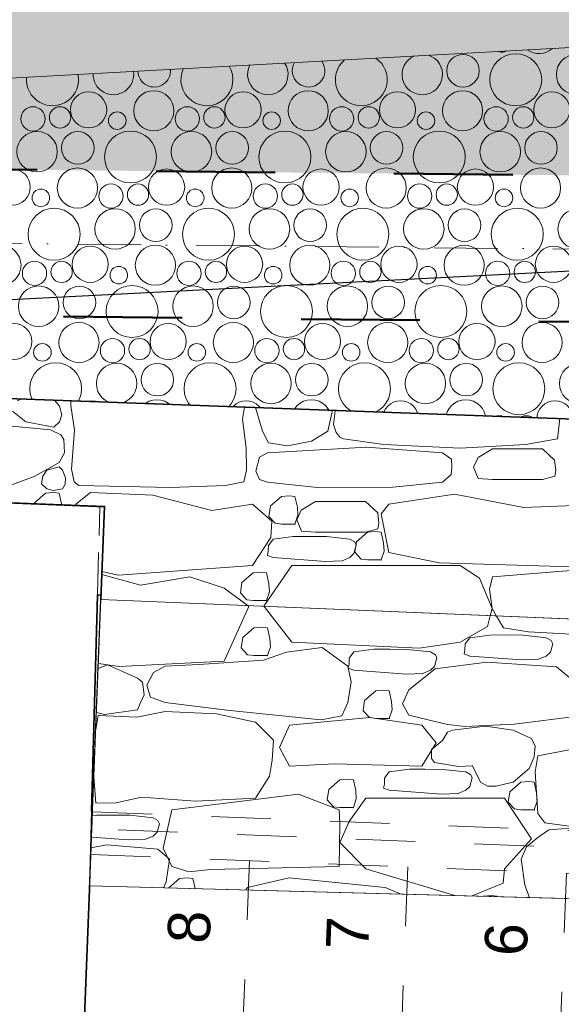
# Model space of a CAD drawing. Header units: millimetres. Extents: x -738537 to 1850049, y -250217 to 604013.
# Tile 52 of 204: x -599042 to -597766, y 80205 to 82525. Entities that reach past the tile are written whole.
import ezdxf
from ezdxf.enums import TextEntityAlignment as Align

# ---------------------------------------------------------------- set-up
doc = ezdxf.new("R2010")
doc.units = ezdxf.units.MM
doc.header["$MEASUREMENT"] = 0
doc.set_wipeout_variables(frame=1)
for name, pattern in [('Dashed', [280, 140, -140]), ('Dot & Dashed', [280, 150, -60, 0, -70]), ('Hidden Line', [140, 100, -40]), ('Wipeout_Contour', [1000, 0, -1000])]:
    doc.linetypes.add(name, pattern=pattern)
for name, color, linetype, lineweight in [('0_Pen_No__170', 9, 'Continuous', 0), ('A_WALL LOAD_Pen_No__1', 214, 'Continuous', 35), ('A_WALL LOAD_Pen_No__3', 30, 'Continuous', 15), ('BUILDING_Pen_No__2', 1, 'Continuous', 25), ('C-GRID _Pen_No__5', 4, 'Continuous', 5), ('C_TEXT GA_Pen_No__6', 7, 'Continuous', 5), ('MARKETING_Pen_No__1', 214, 'Continuous', 35), ('MARKETING_Pen_No__5', 4, 'Continuous', 5), ('SPLITPOLE FENCE_Pen_No__15', 7, 'Continuous', 20)]:
    doc.layers.add(name, color=color, linetype=linetype, lineweight=lineweight)
for name, color, linetype, lineweight, true_color in [('0_Pen_No__171', 7, 'Continuous', 0, 0xdadada), ('0_Pen_No__28', 7, 'Continuous', 50, 0xff9390), ('A_STAIRS_Pen_No__7', 7, 'Continuous', 5, 0x9f07ff), ('MARKETING_Pen_No__171', 7, 'Continuous', 0, 0xdadada), ('MARKETING_Pen_No__7', 7, 'Continuous', 5, 0x9f07ff)]:
    doc.layers.add(name, color=color, linetype=linetype, lineweight=lineweight, true_color=true_color)
doc.layers.add('A_STAIRS', color=7, linetype='Continuous')
doc.layers.add('MARKETING', color=7, linetype='Continuous')
doc.styles.add('GENERATED_STYLE_2', font='arial.ttf')
doc.dimstyles.new('GENERATED_STYLE__7', dxfattribs={"dimtxt": 0.18, "dimasz": 273.6, "dimexe": 0.18, "dimexo": 0.0625, "dimgap": 0.09, "dimtad": 0, "dimtih": 1, "dimtoh": 1, "dimdec": 4, "dimzin": 0, "dimdsep": 46, "dimcen": 0.09, "dimadec": 0, "dimazin": 0, "dimtfac": 1, "dimtdec": 4, "dimtmove": 0, "dimatfit": 3, "dimldrblk": 'ARROWHEAD_5', "dimfxl": 1, "dimtolj": 1, "dimtzin": 0, "dimarcsym": 0})

# ---------------------------------------------------------------- blocks, each defined once
blk = doc.blocks.new('*X3')
at = {"layer": '0_Pen_No__170', "color": 9, "linetype": 'Continuous', "lineweight": 0}
for centre, radius in [((-597997.5, 82404.3), 38.4), ((-597873.4, 82383.1), 61.2), ((-597729.8, 82395.5), 47.7), ((-598725.9, 82310), 47.3), ((-598362.2, 82310), 47.3), ((-597998.5, 82310), 47.3), ((-598879.4, 82312.2), 42.6), ((-598515.7, 82312.2), 42.6), ((-598152, 82312.2), 42.6), ((-597788.3, 82312.2), 42.6), ((-599010.6, 82290.9), 28.6), ((-598946.8, 82294.4), 25.1), ((-598646.9, 82290.9), 28.6), ((-598583.1, 82294.4), 25.1), ((-598283.2, 82290.9), 28.6), ((-598219.4, 82294.4), 25.1), ((-597919.5, 82290.9), 28.6), ((-597855.7, 82294.4), 25.1), ((-598812, 82286.7), 20.7), ((-598448.3, 82286.7), 20.7), ((-598084.6, 82286.7), 20.7), ((-599001, 82213.5), 47.7), ((-598904.9, 82222.4), 38.4), ((-598780.8, 82201.1), 61.2), ((-598637.2, 82213.5), 47.7), ((-598541.2, 82222.4), 38.4), ((-598417.1, 82201.1), 61.2), ((-598273.5, 82213.5), 47.7), ((-598177.5, 82222.4), 38.4), ((-598053.4, 82201.1), 61.2), ((-597909.8, 82213.5), 47.7), ((-597813.8, 82222.4), 38.4), ((-599059.4, 82130.2), 42.6), ((-598905.9, 82128), 47.3), ((-598695.7, 82130.2), 42.6), ((-598542.2, 82128), 47.3), ((-598332, 82130.2), 42.6), ((-598178.5, 82128), 47.3), ((-597968.3, 82130.2), 42.6), ((-597814.8, 82128), 47.3), ((-598992, 82104.7), 20.7), ((-598826.9, 82108.9), 28.6), ((-598763.1, 82112.4), 25.1), ((-598628.3, 82104.7), 20.7), ((-598463.2, 82108.9), 28.6), ((-598399.4, 82112.4), 25.1), ((-598264.6, 82104.7), 20.7), ((-598099.5, 82108.9), 28.6), ((-598035.7, 82112.4), 25.1), ((-597900.9, 82104.7), 20.7), ((-598960.8, 82019.1), 61.2), ((-598817.2, 82031.5), 47.7), ((-598721.2, 82040.4), 38.4), ((-598597.1, 82019.1), 61.2), ((-598453.5, 82031.5), 47.7), ((-598357.5, 82040.4), 38.4), ((-598233.4, 82019.1), 61.2), ((-598089.8, 82031.5), 47.7), ((-597993.8, 82040.4), 38.4), ((-597869.7, 82019.1), 61.2), ((-597726.1, 82031.5), 47.7), ((-599085.9, 81946), 47.3), ((-598875.7, 81948.2), 42.6), ((-598722.2, 81946), 47.3), ((-598512, 81948.2), 42.6), ((-598358.5, 81946), 47.3), ((-598148.3, 81948.2), 42.6), ((-597994.8, 81946), 47.3), ((-597784.6, 81948.2), 42.6), ((-599006.9, 81926.9), 28.6), ((-598943.1, 81930.4), 25.1), ((-598808.3, 81922.7), 20.7), ((-598643.2, 81926.9), 28.6), ((-598579.4, 81930.4), 25.1), ((-598444.6, 81922.7), 20.7), ((-598279.5, 81926.9), 28.6), ((-598215.7, 81930.4), 25.1), ((-598080.9, 81922.7), 20.7), ((-597915.8, 81926.9), 28.6), ((-597852, 81930.4), 25.1), ((-598997.2, 81849.5), 47.7), ((-598901.2, 81858.4), 38.4), ((-598777.1, 81837.1), 61.2), ((-598633.5, 81849.5), 47.7), ((-598537.5, 81858.4), 38.4), ((-598413.4, 81837.1), 61.2), ((-598269.8, 81849.5), 47.7), ((-598173.8, 81858.4), 38.4), ((-598049.7, 81837.1), 61.2), ((-597906.1, 81849.5), 47.7), ((-597810.1, 81858.4), 38.4), ((-599055.7, 81766.2), 42.6), ((-598902.2, 81764), 47.3), ((-598692, 81766.2), 42.6), ((-598538.5, 81764), 47.3), ((-598328.3, 81766.2), 42.6), ((-598174.8, 81764), 47.3), ((-597964.6, 81766.2), 42.6), ((-597811.1, 81764), 47.3), ((-598988.3, 81740.7), 20.7), ((-598823.2, 81744.9), 28.6), ((-598759.4, 81748.4), 25.1), ((-598624.6, 81740.7), 20.7), ((-598459.5, 81744.9), 28.6), ((-598395.7, 81748.4), 25.1), ((-598260.9, 81740.7), 20.7), ((-598095.8, 81744.9), 28.6), ((-598032, 81748.4), 25.1), ((-597897.2, 81740.7), 20.7), ((-598957.1, 81655.1), 61.2), ((-598813.5, 81667.5), 47.7), ((-598717.5, 81676.4), 38.4), ((-598593.4, 81655.1), 61.2), ((-598449.8, 81667.5), 47.7), ((-598353.8, 81676.4), 38.4), ((-598229.7, 81655.1), 61.2), ((-598086.1, 81667.5), 47.7), ((-597990.1, 81676.4), 38.4), ((-597866, 81655.1), 61.2), ((-597722.4, 81667.5), 47.7), ((-599082.2, 81582), 47.3), ((-598872, 81584.2), 42.6), ((-598718.5, 81582), 47.3), ((-598508.3, 81584.2), 42.6), ((-598354.8, 81582), 47.3), ((-598144.6, 81584.2), 42.6), ((-597991.1, 81582), 47.3), ((-597780.9, 81584.2), 42.6), ((-599003.2, 81562.9), 28.6), ((-598939.4, 81566.4), 25.1), ((-598639.5, 81562.9), 28.6), ((-598575.7, 81566.4), 25.1), ((-598275.8, 81562.9), 28.6), ((-598212, 81566.4), 25.1), ((-597912.1, 81562.9), 28.6), ((-597848.3, 81566.4), 25.1), ((-598804.6, 81558.7), 20.7), ((-598440.9, 81558.7), 20.7), ((-598077.2, 81558.7), 20.7), ((-598993.5, 81485.5), 47.7), ((-598897.5, 81494.4), 38.4), ((-598773.4, 81473.1), 61.2), ((-598629.8, 81485.5), 47.7), ((-598533.8, 81494.4), 38.4), ((-598409.7, 81473.1), 61.2), ((-598266.1, 81485.5), 47.7), ((-598170.1, 81494.4), 38.4), ((-598046, 81473.1), 61.2), ((-597902.4, 81485.5), 47.7), ((-597806.4, 81494.4), 38.4), ((-598324.6, 81402.2), 42.6), ((-598171.1, 81400), 47.3), ((-597960.9, 81402.2), 42.6), ((-597807.4, 81400), 47.3), ((-598392, 81384.4), 25.1), ((-598092.1, 81380.9), 28.6), ((-598028.3, 81384.4), 25.1), ((-598257.2, 81376.7), 20.7), ((-597893.5, 81376.7), 20.7)]:
    blk.add_circle(centre, radius, dxfattribs=at)
for centre, radius, start, end in [((-597904.6, 82468.7), 20.7, 245.988, 300.2538), ((-597818.5, 82492), 47.3, 234.4418, 311.8), ((-598361.2, 82404.3), 38.4, 149.8781, 36.3636), ((-598237.1, 82383.1), 61.2, 129.9021, 56.3396), ((-598093.5, 82395.5), 47.7, 114.5635, 71.6783), ((-598821, 82395.5), 47.7, 177.3443, 8.8975), ((-598724.9, 82404.3), 38.4, 181.291, 4.9508), ((-598600.8, 82383.1), 61.2, 154.6022, 31.6396), ((-598457.2, 82395.5), 47.7, 152.0755, 34.1663), ((-598964.5, 82383.1), 61.2, 174.2641, 11.9776), ((-599052, 81402.2), 42.6, 333.4995, 201.8197), ((-598898.5, 81400), 47.3, 330.6059, 204.7133), ((-598688.3, 81402.2), 42.6, 308.342, 226.9772), ((-598534.8, 81400), 47.3, 307.4159, 227.9033), ((-598819.5, 81380.9), 28.6, 346.2559, 189.0633), ((-598755.7, 81384.4), 25.1, 329.5803, 205.7389), ((-598455.8, 81380.9), 28.6, 311.8318, 223.4874), ((-598984.6, 81376.7), 20.7, 12.3197, 162.9995), ((-598620.9, 81376.7), 20.7, 329.9333, 205.3859), ((-598226, 81291.1), 61.2, 75.4886, 99.8306), ((-598082.4, 81303.6), 47.7, 58.174, 117.1452), ((-597986.4, 81312.4), 38.4, 46.3131, 129.0061), ((-597862.3, 81291.1), 61.2, 44.9571, 130.362)]:
    blk.add_arc(centre, radius, start, end, dxfattribs=at)
blk = doc.blocks.new('Fill_2', base_point=(0, 0))
at = {"color": 254, "linetype": 'Wipeout_Contour', "lineweight": 0, "ltscale": 14005644.7295551}
blk.add_wipeout([(-629509.8, 81186.9), (-636562.3, 79781.8), (-636489.6, 79417.3), (-629462, 80817.5), (-620502.8, 81356.1), (-620540.5, 82043.7), (-601136.6, 81925.1), (-601127.3, 81469.6), (-590151.9, 81021), (-590021.9, 81719.9), (-589769.8, 81683.3), (-588537.1, 88325.9), (-581323.3, 84127), (-581890.9, 80218.2), (-581481.7, 80187.1), (-580849.5, 84486.2), (-589699.4, 89557.9), (-590288.4, 81899.2), (-594388.9, 82642), (-600414.3, 82313.5), (-600427.4, 82955.9), (-621103.7, 82547.9), (-621076.1, 81700.6)], dxfattribs=at)
at = {"layer": '0_Pen_No__170', "color": 255, "linetype": 'Continuous', "lineweight": 0, "flags": 128}
blk.add_lwpolyline([(-629509.8, 81186.9), (-636562.3, 79781.8), (-636489.6, 79417.3), (-629462, 80817.5), (-620502.8, 81356.1), (-620540.5, 82043.7), (-601136.6, 81925.1), (-601127.3, 81469.6), (-590151.9, 81021), (-590021.9, 81719.9), (-589769.8, 81683.3), (-588537.1, 88325.9), (-581323.3, 84127), (-581890.9, 80218.2), (-581481.7, 80187.1), (-580849.5, 84486.2), (-589699.4, 89557.9), (-590288.4, 81899.2), (-594388.9, 82642), (-600414.3, 82313.5), (-600427.4, 82955.9), (-621103.7, 82547.9), (-621076.1, 81700.6)], close=True, dxfattribs=at)
at = {"layer": '0_Pen_No__170', "color": 9, "linetype": 'Continuous', "lineweight": 0}
blk.add_blockref('*X3', (0, 0), dxfattribs=at)
blk = doc.blocks.new('*X278')
at = {"layer": 'MARKETING_Pen_No__7', "color": 190, "linetype": 'Continuous', "lineweight": 5, "true_color": 0x9f07ff}
for p, q in [((-599036.3, 81630.9), (-599048, 81626.9)), ((-598948.3, 81614), (-598959.7, 81628.1)), ((-598942.8, 81593.8), (-598948.3, 81614)), ((-598921, 81626.7), (-598921.1, 81615.7)), ((-598921.1, 81615.7), (-598912.5, 81557.2)), ((-599058.9, 81602.4), (-599027.5, 81577)), ((-598948.3, 81577), (-598942.8, 81593.8)), ((-598516.8, 81583.3), (-598512.6, 81611.8)), ((-598486.7, 81610.9), (-598469.8, 81555.2)), ((-598316, 81555.2), (-598304.7, 81604.2)), ((-598299.4, 81596.1), (-598302.9, 81570.9)), ((-598298.3, 81604), (-598299.4, 81596.1)), ((-598969.4, 81558.5), (-599095.5, 81570.4)), ((-599027.5, 81577), (-598961.3, 81564.5)), ((-598961.3, 81564.5), (-598948.3, 81577)), ((-598508.1, 81515.2), (-598516.8, 81583.3)), ((-598302.9, 81570.9), (-598296.4, 81551.9)), ((-597774.8, 81536.7), (-597769.2, 81584.7)), ((-598944.9, 81546.5), (-598969.4, 81558.5)), ((-598937.8, 81535.2), (-598944.9, 81546.5)), ((-598912.5, 81557.2), (-598919.7, 81465.5)), ((-598469.8, 81555.2), (-598456, 81527.7)), ((-598354.3, 81531.6), (-598316, 81555.2)), ((-598296.4, 81551.9), (-598287.4, 81540.9)), ((-598936.4, 81504.4), (-598937.8, 81535.2)), ((-598456, 81527.7), (-598410.9, 81520.3)), ((-598410.9, 81520.3), (-598354.3, 81531.6)), ((-598287.4, 81540.9), (-598279.1, 81536.7)), ((-598279.1, 81536.7), (-598184.3, 81523.5)), ((-598184.3, 81523.5), (-598004.4, 81514.9)), ((-598004.4, 81514.9), (-597849.7, 81523.7)), ((-597849.7, 81523.7), (-597774.8, 81536.7)), ((-598949.1, 81481.3), (-598936.4, 81504.4)), ((-598507.6, 81463.5), (-598508.1, 81515.2)), ((-598458, 81503.7), (-598477.1, 81493.6)), ((-598224.8, 81517.4), (-598458, 81503.7)), ((-598046.1, 81503.7), (-598224.8, 81517.4)), ((-598024.7, 81489.4), (-598046.1, 81503.7)), ((-597927.9, 81513.6), (-597962, 81493.3)), ((-597810.4, 81513.6), (-597927.9, 81513.6)), ((-597781.7, 81486.5), (-597810.4, 81513.6)), ((-598969.4, 81469.4), (-598949.1, 81481.3)), ((-598477.1, 81493.6), (-598485.7, 81461)), ((-598023.7, 81470.5), (-598024.7, 81489.4)), ((-597962, 81493.3), (-597972.5, 81470)), ((-597778.9, 81462.5), (-597781.7, 81486.5)), ((-599007.5, 81448.2), (-598969.4, 81469.4)), ((-598977.7, 81463.5), (-598987.3, 81448.7)), ((-598948.8, 81470.8), (-598977.7, 81463.5)), ((-598940.6, 81463.5), (-598948.8, 81470.8)), ((-598933.9, 81444.9), (-598940.6, 81463.5)), ((-598919.7, 81465.5), (-598913.8, 81435.4)), ((-598513.8, 81435.4), (-598507.6, 81463.5)), ((-598485.7, 81461), (-598476.9, 81440.9)), ((-598046.1, 81435.1), (-598025.7, 81452.6)), ((-598025.7, 81452.6), (-598023.7, 81470.5)), ((-597972.5, 81470), (-597961.5, 81443.3)), ((-597781.1, 81449), (-597778.9, 81462.5)), ((-599082.6, 81420.6), (-599007.5, 81448.2)), ((-598987.3, 81448.7), (-598990.1, 81431.1)), ((-598990.1, 81431.1), (-598977.7, 81419.2)), ((-598940.6, 81419.2), (-598934.9, 81429.9)), ((-598934.9, 81429.9), (-598933.9, 81444.9)), ((-598913.8, 81435.4), (-598902.3, 81426.8)), ((-598556.9, 81427.3), (-598513.8, 81435.4)), ((-598476.9, 81440.9), (-598458, 81435.1)), ((-598458, 81435.1), (-598340, 81422.7)), ((-598162.5, 81423), (-598046.1, 81435.1)), ((-597961.5, 81443.3), (-597927.9, 81441)), ((-597927.9, 81441), (-597810.4, 81441)), ((-597810.4, 81441), (-597781.1, 81449)), ((-598980.8, 81409.2), (-599006.8, 81386.6)), ((-598962.3, 81410.8), (-598980.8, 81409.2)), ((-598977.7, 81419.2), (-598962.5, 81415.4)), ((-598962.5, 81415.4), (-598940.6, 81419.2)), ((-598949.1, 81409.2), (-598962.3, 81410.8)), ((-598943.3, 81384.1), (-598949.1, 81409.2)), ((-598875.2, 81410.6), (-598909.4, 81383.1)), ((-598902.3, 81426.8), (-598685.9, 81422.5)), ((-598728.5, 81404.6), (-598875.2, 81410.6)), ((-598588.8, 81367.9), (-598728.5, 81404.6)), ((-598685.9, 81422.5), (-598556.9, 81427.3)), ((-598340, 81422.7), (-598162.5, 81423)), ((-598017.4, 81406.9), (-598172.1, 81383.1)), ((-597854.3, 81375.2), (-598017.4, 81406.9)), ((-599006.8, 81386.6), (-599007.1, 81384.4)), ((-598943.2, 81381.9), (-598943.3, 81384.1)), ((-598909.4, 81383.1), (-598910.3, 81380.6)), ((-598493.1, 81383.1), (-598588.8, 81367.9)), ((-598447.6, 81342.9), (-598493.1, 81383.1)), ((-598425.1, 81401.5), (-598451.1, 81378.8)), ((-598406.7, 81403.1), (-598425.1, 81401.5)), ((-598393.4, 81401.5), (-598406.7, 81403.1)), ((-598387.7, 81376.4), (-598393.4, 81401.5)), ((-598344.7, 81389.5), (-598378.7, 81369.2)), ((-598227.2, 81389.5), (-598344.7, 81389.5)), ((-598198.5, 81362.3), (-598227.2, 81389.5)), ((-598172.1, 81383.1), (-598190.3, 81360.7)), ((-597667.8, 81383.1), (-597854.3, 81375.2)), ((-598451.1, 81378.8), (-598454.8, 81354.3)), ((-598378.7, 81369.2), (-598389.3, 81345.9)), ((-598386.4, 81356.8), (-598387.7, 81376.4)), ((-598195.6, 81338.4), (-598198.5, 81362.3)), ((-598190.3, 81360.7), (-598172.1, 81268.9)), ((-598454.8, 81354.3), (-598440.1, 81338)), ((-598450.5, 81304.9), (-598447.6, 81342.9)), ((-598440.1, 81338), (-598425.1, 81336.1)), ((-598425.1, 81336.1), (-598393.4, 81336.1)), ((-598393.4, 81336.1), (-598386.4, 81356.8)), ((-598389.3, 81345.9), (-598378.2, 81319.2)), ((-598197.9, 81324.9), (-598195.6, 81338.4)), ((-598378.2, 81319.2), (-598344.7, 81316.9)), ((-598344.7, 81316.9), (-598227.2, 81316.9)), ((-598222.2, 81317.1), (-598248.3, 81294.5)), ((-598227.2, 81316.9), (-598197.9, 81324.9)), ((-598203.8, 81318.7), (-598222.2, 81317.1)), ((-598190.6, 81317.1), (-598203.8, 81318.7)), ((-598184.8, 81292), (-598190.6, 81317.1)), ((-598493.1, 81238.6), (-598450.5, 81304.9)), ((-598444.7, 81300.5), (-598455.8, 81286)), ((-598397.4, 81306.7), (-598444.7, 81300.5)), ((-598359.9, 81307), (-598397.4, 81306.7)), ((-598319, 81306.6), (-598359.9, 81307)), ((-598264.4, 81300.5), (-598319, 81306.6)), ((-598252.7, 81294.1), (-598264.4, 81300.5)), ((-598249.3, 81286.4), (-598252.7, 81294.1)), ((-598248.3, 81294.5), (-598252, 81269.9)), ((-598183.6, 81272.4), (-598184.8, 81292)), ((-598456.2, 81272.1), (-598458, 81262.2)), ((-598455.8, 81286), (-598456.2, 81272.1)), ((-598264.4, 81257.3), (-598254.6, 81266.5)), ((-598254.6, 81266.5), (-598249.3, 81286.4)), ((-598252, 81269.9), (-598237.2, 81253.7)), ((-598190.6, 81251.8), (-598183.6, 81272.4)), ((-598172.1, 81268.9), (-598053.7, 81245.2)), ((-598458, 81262.2), (-598444.7, 81257.3)), ((-598444.7, 81257.3), (-598321.8, 81248.3)), ((-598321.8, 81248.3), (-598282.4, 81249.8)), ((-598282.4, 81249.8), (-598264.4, 81257.3)), ((-598237.2, 81253.7), (-598222.2, 81251.8)), ((-598222.2, 81251.8), (-598190.6, 81251.8)), ((-598053.7, 81245.2), (-597740.1, 81235.3)), ((-598848, 81224.5), (-598809.1, 81215.6)), ((-598809.1, 81215.6), (-598493.1, 81238.6)), ((-598492.1, 81221.2), (-598518.2, 81198.6)), ((-598473.7, 81222.8), (-598492.1, 81221.2)), ((-598460.4, 81221.2), (-598473.7, 81222.8)), ((-598401.1, 81238.6), (-598466.5, 81142.6)), ((-598454.7, 81196.1), (-598460.4, 81221.2)), ((-598004.4, 81238.6), (-598401.1, 81238.6)), ((-597958.5, 81208.7), (-598004.4, 81238.6)), ((-597690.6, 81230.9), (-597927.9, 81211.5)), ((-598757.1, 81192.2), (-598848.3, 81217.6)), ((-598640.8, 81211.9), (-598757.1, 81192.2)), ((-598560.1, 81185.1), (-598640.8, 81211.9)), ((-598518.2, 81198.6), (-598521.8, 81174)), ((-598453.4, 81176.5), (-598454.7, 81196.1)), ((-597929.1, 81136.9), (-597958.5, 81208.7)), ((-597927.9, 81211.5), (-597934.8, 81183.1)), ((-598503.5, 81143.2), (-598560.1, 81185.1)), ((-598521.8, 81174), (-598507.1, 81157.8)), ((-598460.4, 81155.9), (-598453.4, 81176.5)), ((-597934.8, 81183.1), (-597929.1, 81136.9)), ((-598507.1, 81157.8), (-598492.1, 81155.9)), ((-598492.1, 81155.9), (-598460.4, 81155.9)), ((-598466.5, 81142.6), (-598465.7, 81141.6)), ((-597933.5, 81119.6), (-597929.1, 81136.9)), ((-597929.1, 81136.9), (-597918.4, 81119))]:
    blk.add_line(p, q, dxfattribs=at)
for p in [(-598393.4, 81336.1), (-598190.6, 81251.8), (-598460.4, 81155.9)]:
    blk.add_point(p, dxfattribs=at)
blk = doc.blocks.new('Fill_98', base_point=(0, 0))
at = {"color": 254, "linetype": 'Wipeout_Contour', "lineweight": 0, "ltscale": 4804630.237960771}
blk.add_wipeout([(-598850.8, 81157.6), (-589935.3, 80788.5), (-589760.2, 81735.3), (-590268.3, 81740.2), (-590347.6, 81313.8), (-601138.3, 81707.7), (-601136.9, 81468.2), (-598841.7, 81377.9)], dxfattribs=at).dxf.layer = 'MARKETING'
at = {"layer": 'MARKETING_Pen_No__1', "color": 214, "linetype": 'Continuous', "lineweight": 35, "flags": 128}
blk.add_lwpolyline([(-598850.8, 81157.6), (-598841.7, 81377.9), (-601136.9, 81468.2), (-601138.3, 81707.7), (-590347.6, 81313.8), (-590268.3, 81740.2), (-589760.2, 81735.3), (-589935.3, 80788.5)], close=True, dxfattribs=at)
at = {"layer": 'MARKETING_Pen_No__7', "color": 190, "linetype": 'Continuous', "lineweight": 5, "true_color": 0x9f07ff}
blk.add_blockref('*X278', (0, 0), dxfattribs=at)
blk = doc.blocks.new('*X282')
at = {"layer": 'MARKETING_Pen_No__171', "color": 254, "linetype": 'Continuous', "lineweight": 0, "true_color": 0xdadada}
for p, q in [((-598560.1, 81013.1), (-598501.7, 81141.9)), ((-598501.7, 81141.9), (-598504.3, 81143.8)), ((-598466.2, 81142.2), (-598401.1, 81057.7)), ((-597939.8, 81094.8), (-597933.4, 81120.1)), ((-597918.7, 81119.5), (-597902.4, 81092.1)), ((-598490, 81091.5), (-598516.1, 81068.9)), ((-598471.6, 81093.1), (-598490, 81091.5)), ((-598458.3, 81091.5), (-598471.6, 81093.1)), ((-598452.6, 81066.5), (-598458.3, 81091.5)), ((-598004.4, 81057.7), (-597939.8, 81094.8)), ((-597902.4, 81092.1), (-597843.5, 81082.1)), ((-597843.5, 81082.1), (-597649.4, 81072.3)), ((-598516.1, 81068.9), (-598519.7, 81044.4)), ((-598451.3, 81046.8), (-598452.6, 81066.5)), ((-598401.1, 81057.7), (-598100.7, 81043.6)), ((-598100.7, 81043.6), (-598004.4, 81057.7)), ((-597981.6, 81068.5), (-597992.7, 81053.9)), ((-597934.3, 81074.7), (-597981.6, 81068.5)), ((-597896.8, 81074.9), (-597934.3, 81074.7)), ((-597856, 81074.6), (-597896.8, 81074.9)), ((-597801.4, 81068.5), (-597856, 81074.6)), ((-597789.6, 81062), (-597801.4, 81068.5)), ((-597786.2, 81054.3), (-597789.6, 81062)), ((-598519.7, 81044.4), (-598505, 81028.1)), ((-598413, 81034.5), (-598467.1, 81015.6)), ((-598458.3, 81026.2), (-598451.3, 81046.8)), ((-598329, 81045), (-598413, 81034.5)), ((-598269, 81001.2), (-598329, 81045)), ((-598254.5, 81034.8), (-598265.6, 81020.3)), ((-598207.2, 81041.1), (-598254.5, 81034.8)), ((-598169.7, 81041.3), (-598207.2, 81041.1)), ((-598128.8, 81040.9), (-598169.7, 81041.3)), ((-598074.2, 81034.8), (-598128.8, 81040.9)), ((-598062.5, 81028.4), (-598074.2, 81034.8)), ((-597993.1, 81040), (-597994.9, 81030.1)), ((-597992.7, 81053.9), (-597993.1, 81040)), ((-597801.4, 81025.2), (-597791.5, 81034.4)), ((-597791.5, 81034.4), (-597786.2, 81054.3)), ((-598807.5, 81000.4), (-598560.1, 81013.1)), ((-598467.1, 81015.6), (-598619.6, 81005.6)), ((-598505, 81028.1), (-598490, 81026.2)), ((-598490, 81026.2), (-598458.3, 81026.2)), ((-598265.6, 81020.3), (-598266, 81006.4)), ((-598064.4, 81000.8), (-598059.1, 81020.7)), ((-597941.7, 81011.1), (-598062.9, 80995.1)), ((-598059.1, 81020.7), (-598062.5, 81028.4)), ((-597994.9, 81030.1), (-597981.6, 81025.2)), ((-597981.6, 81025.2), (-597858.7, 81016.2)), ((-597777.4, 80999.7), (-597941.7, 81011.1)), ((-597858.7, 81016.2), (-597819.3, 81017.8)), ((-597819.3, 81017.8), (-597801.4, 81025.2)), ((-598835, 81004.2), (-598856.8, 80995.8)), ((-598856.3, 81007.8), (-598807.5, 81000.4)), ((-598764.3, 80973.1), (-598835, 81004.2)), ((-598698.9, 81001.2), (-598726.7, 80986.5)), ((-598619.6, 81005.6), (-598698.9, 81001.2)), ((-598260.7, 80964.1), (-598269, 81001.2)), ((-598266, 81006.4), (-598267.8, 80996.5)), ((-598267.8, 80996.5), (-598254.5, 80991.6)), ((-598254.5, 80991.6), (-598131.6, 80982.6)), ((-598062.9, 80995.1), (-598124.8, 80945.6)), ((-598092.2, 80984.1), (-598074.2, 80991.6)), ((-598074.2, 80991.6), (-598064.4, 81000.8)), ((-597712.4, 80945.6), (-597777.4, 80999.7)), ((-598752.5, 80963.6), (-598764.3, 80973.1)), ((-598748.7, 80933.5), (-598752.5, 80963.6)), ((-598726.7, 80986.5), (-598742.4, 80956.8)), ((-598269, 80915.8), (-598260.7, 80964.1)), ((-598131.6, 80982.6), (-598092.2, 80984.1)), ((-598742.4, 80956.8), (-598733.5, 80928.4)), ((-598203.1, 80943.5), (-598229.2, 80920.9)), ((-598184.7, 80945.1), (-598203.1, 80943.5)), ((-598171.4, 80943.5), (-598184.7, 80945.1)), ((-598165.7, 80918.4), (-598171.4, 80943.5)), ((-598124.8, 80945.6), (-598140.1, 80912.9)), ((-598758.8, 80912.2), (-598748.7, 80933.5)), ((-598733.5, 80928.4), (-598698.9, 80915.8)), ((-598229.2, 80920.9), (-598232.8, 80896.3)), ((-598164.4, 80898.8), (-598165.7, 80918.4)), ((-598841.7, 80887.9), (-598763.9, 80898.5)), ((-598698.9, 80894.4), (-598766.1, 80881.4)), ((-598763.9, 80898.5), (-598758.8, 80912.2)), ((-598698.9, 80915.8), (-598553.9, 80897.7)), ((-598577.9, 80889.3), (-598698.9, 80894.4)), ((-598553.9, 80897.7), (-598331.9, 80875.2)), ((-598283.3, 80884.1), (-598269, 80915.8)), ((-598232.8, 80896.3), (-598218.1, 80880.1)), ((-598171.4, 80878.1), (-598164.4, 80898.8)), ((-598140.1, 80912.9), (-598124.8, 80885.7)), ((-598857.3, 80885.5), (-598862.4, 80852.3)), ((-598860.8, 80892.5), (-598841.7, 80887.9)), ((-598853.5, 80885.7), (-598857.3, 80884.7)), ((-598766.1, 80881.4), (-598857.3, 80885.5)), ((-598486.3, 80869.6), (-598577.9, 80889.3)), ((-598218.1, 80880.1), (-598406.3, 80862.4)), ((-598331.9, 80875.2), (-598283.3, 80884.1)), ((-598218.1, 80880.1), (-598203.1, 80878.1)), ((-598094.4, 80862.4), (-598218.1, 80880.1)), ((-598203.1, 80878.1), (-598171.4, 80878.1)), ((-598124.8, 80885.7), (-598033.8, 80863.6)), ((-597876.8, 80864.4), (-597712.4, 80885.7)), ((-598443.8, 80826.7), (-598486.3, 80869.6)), ((-598406.3, 80862.4), (-598429.9, 80809.5)), ((-598060.9, 80820.7), (-598094.4, 80862.4)), ((-598022.3, 80850.5), (-598034.3, 80846.2)), ((-598033.8, 80863.6), (-597992.6, 80859.3)), ((-597944.8, 80859.8), (-598022.3, 80850.5)), ((-597992.6, 80859.3), (-597876.8, 80864.4)), ((-597879.1, 80850.5), (-597944.8, 80859.8)), ((-597836.5, 80830.9), (-597879.1, 80850.5)), ((-598447.4, 80779.7), (-598443.8, 80826.7)), ((-598046.1, 80826.2), (-598071.5, 80804.9)), ((-598034.3, 80846.2), (-598046.1, 80826.2)), ((-597827.2, 80812.6), (-597836.5, 80830.9)), ((-598429.9, 80809.5), (-598406.3, 80765.5)), ((-598094.4, 80765.5), (-598060.9, 80820.7)), ((-598071.5, 80804.9), (-598071.6, 80784.2)), ((-597830.2, 80787.5), (-597827.2, 80812.6)), ((-597713.7, 80810.4), (-597821, 80790.4)), ((-598453, 80741.9), (-598447.4, 80779.7)), ((-598071.6, 80784.2), (-598064.4, 80774.3)), ((-597841.8, 80760.6), (-597830.2, 80787.5)), ((-597821, 80790.4), (-597827.9, 80752.8)), ((-598406.3, 80765.5), (-598300.5, 80771.2)), ((-598300.5, 80771.2), (-598094.4, 80765.5)), ((-598123.9, 80758.4), (-598171.2, 80752.2)), ((-598086.4, 80758.6), (-598123.9, 80758.4)), ((-598045.5, 80758.3), (-598086.4, 80758.6)), ((-598064.4, 80774.3), (-598008.1, 80764.8)), ((-597990.9, 80752.2), (-598045.5, 80758.3)), ((-598008.1, 80764.8), (-597974.9, 80766.8)), ((-597974.9, 80766.8), (-597956.4, 80728.3)), ((-597879.1, 80728.3), (-597841.8, 80760.6)), ((-598866.9, 80740.6), (-598862.4, 80678.8)), ((-598486.3, 80690.7), (-598453, 80741.9)), ((-598287.4, 80733.5), (-598313.5, 80710.9)), ((-598269, 80735.1), (-598287.4, 80733.5)), ((-598255.8, 80733.5), (-598269, 80735.1)), ((-598250, 80708.4), (-598255.8, 80733.5)), ((-598182.3, 80737.6), (-598182.7, 80723.7)), ((-598171.2, 80752.2), (-598182.3, 80737.6)), ((-597979.2, 80745.7), (-597990.9, 80752.2)), ((-597981.1, 80718.2), (-597975.7, 80738)), ((-597975.7, 80738), (-597979.2, 80745.7)), ((-597827.9, 80752.8), (-597821, 80654.4)), ((-598313.5, 80710.9), (-598317.2, 80686.4)), ((-598248.8, 80688.8), (-598250, 80708.4)), ((-598182.7, 80723.7), (-598184.5, 80713.9)), ((-598184.5, 80713.9), (-598171.2, 80708.9)), ((-598171.2, 80708.9), (-598048.2, 80699.9)), ((-598008.8, 80701.5), (-597990.9, 80708.9)), ((-597990.9, 80708.9), (-597981.1, 80718.2)), ((-597956.4, 80728.3), (-597940, 80718.6)), ((-597940, 80718.6), (-597919.1, 80718.6)), ((-597919.1, 80718.6), (-597899.8, 80723.3)), ((-597899.8, 80723.3), (-597879.1, 80728.3)), ((-597861.5, 80728.3), (-597887.5, 80705.6)), ((-597843.1, 80729.9), (-597861.5, 80728.3)), ((-597829.8, 80728.3), (-597843.1, 80729.9)), ((-597824.1, 80703.2), (-597829.8, 80728.3)), ((-598814.8, 80679.4), (-598754.8, 80693.1)), ((-598754.8, 80693.1), (-598627.5, 80683.2)), ((-598385.2, 80700), (-598683.7, 80663)), ((-598627.5, 80683.2), (-598486.3, 80690.7)), ((-598289.6, 80663), (-598385.2, 80700)), ((-598317.2, 80686.4), (-598302.4, 80670.1)), ((-598226.3, 80690.7), (-598265.4, 80635.5)), ((-598255.8, 80668.2), (-598248.8, 80688.8)), ((-597899.5, 80690.7), (-598226.3, 80690.7)), ((-598048.2, 80699.9), (-598008.8, 80701.5)), ((-597835.9, 80594.3), (-597899.5, 80690.7)), ((-597887.5, 80705.6), (-597891.2, 80681.1)), ((-597822.8, 80683.6), (-597824.1, 80703.2)), ((-598862.9, 80678.8), (-598814.8, 80679.4)), ((-598683.7, 80663), (-598703.5, 80572.4)), ((-598302.4, 80670.1), (-598287.4, 80668.2)), ((-598287.3, 80630.8), (-598289.6, 80663)), ((-598287.4, 80668.2), (-598255.8, 80668.2)), ((-597891.2, 80681.1), (-597876.5, 80664.9)), ((-597876.5, 80664.9), (-597861.5, 80662.9)), ((-597861.5, 80662.9), (-597829.8, 80662.9)), ((-597829.8, 80662.9), (-597822.8, 80683.6)), ((-598860.7, 80650.5), (-598870.5, 80649.2)), ((-598823.2, 80650.7), (-598860.7, 80650.5)), ((-598782.3, 80650.4), (-598823.2, 80650.7)), ((-598727.7, 80644.3), (-598782.3, 80650.4)), ((-598716, 80637.8), (-598727.7, 80644.3)), ((-597821, 80654.4), (-597804.8, 80632.3)), ((-598717.9, 80610.3), (-598712.6, 80630.1)), ((-598712.6, 80630.1), (-598716, 80637.8)), ((-598289.6, 80529), (-598287.3, 80630.8)), ((-598265.4, 80635.5), (-598287.3, 80585.7)), ((-597795.7, 80615.7), (-597821.6, 80597.6)), ((-597804.8, 80632.3), (-597741, 80623.7)), ((-597615.8, 80629.2), (-597795.7, 80615.7)), ((-598872.5, 80598.5), (-598785.1, 80592)), ((-598785.1, 80592), (-598745.7, 80593.6)), ((-598745.7, 80593.6), (-598727.7, 80601.1)), ((-598727.7, 80601.1), (-598717.9, 80610.3)), ((-597899.5, 80523.7), (-597835.9, 80594.3)), ((-597821.6, 80597.6), (-597848.3, 80576)), ((-598837.5, 80580.2), (-598873.5, 80573.7)), ((-598716, 80569.9), (-598837.5, 80580.2)), ((-598689.1, 80546.7), (-598716, 80569.9)), ((-598703.5, 80572.4), (-598683.7, 80529)), ((-598287.3, 80585.7), (-598226.3, 80523.7)), ((-597848.3, 80576), (-597860.8, 80547)), ((-598696.6, 80493), (-598689.1, 80546.7)), ((-597860.8, 80547), (-597851.9, 80485.5)), ((-598683.7, 80529), (-598643.5, 80516.5)), ((-598592.5, 80522.1), (-598289.6, 80529)), ((-598226.3, 80523.7), (-598016.6, 80461.2)), ((-597903.2, 80490), (-597899.5, 80523.7)), ((-598665.5, 80500.8), (-598690.3, 80479.2)), ((-598647.1, 80502.4), (-598665.5, 80500.8)), ((-598633.8, 80500.8), (-598647.1, 80502.4)), ((-598643.5, 80516.5), (-598592.5, 80522.1)), ((-598628.5, 80477.5), (-598633.8, 80500.8)), ((-598406.8, 80502.4), (-598504.8, 80480.1)), ((-598180.7, 80480.1), (-598406.8, 80502.4)), ((-598702.7, 80479.5), (-598696.6, 80493)), ((-598504.8, 80480.1), (-598508.7, 80474.3)), ((-598145.8, 80464.6), (-598180.7, 80480.1)), ((-597976.1, 80460.1), (-597903.2, 80490)), ((-597851.9, 80485.5), (-597841.2, 80456.5)), ((-597949.5, 80459.6), (-597949.7, 80459.4)), ((-597931, 80461.2), (-597949.5, 80459.6)), ((-597917.8, 80459.6), (-597931, 80461.2)), ((-597917.5, 80458.5), (-597917.8, 80459.6))]:
    blk.add_line(p, q, dxfattribs=at)
for p in [(-598458.3, 81026.2), (-598171.4, 80878.1), (-598255.8, 80668.2), (-597829.8, 80662.9)]:
    blk.add_point(p, dxfattribs=at)
blk = doc.blocks.new('Fill_100', base_point=(0, 0))
at = {"color": 254, "linetype": 'Wipeout_Contour', "lineweight": 0, "ltscale": 4190661.667710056}
blk.add_wipeout([(-598877, 80484.2), (-595888.3, 80404.3), (-589530.2, 80234.4), (-589436.7, 80738), (-589928.3, 80829.2), (-589935.3, 80788.5), (-598850.3, 81158.1)], dxfattribs=at).dxf.layer = 'MARKETING'
at = {"layer": 'MARKETING_Pen_No__5', "color": 4, "linetype": 'Continuous', "lineweight": 5, "flags": 128}
blk.add_lwpolyline([(-598877, 80484.2), (-598850.3, 81158.1), (-589935.3, 80788.5), (-589928.3, 80829.2), (-589436.7, 80738), (-589530.2, 80234.4), (-595888.3, 80404.3)], close=True, dxfattribs=at)
at = {"layer": 'MARKETING_Pen_No__171', "color": 254, "linetype": 'Continuous', "lineweight": 0, "true_color": 0xdadada}
blk.add_blockref('*X282', (0, 0), dxfattribs=at)
blk = doc.blocks.new('Steel Pan Stair 20[20]', base_point=(-595957.9, 78634.2))
at = {"layer": 'A_STAIRS_Pen_No__7', "color": 190, "linetype": 'Dashed', "lineweight": 5, "true_color": 0x9f07ff}
for p, q in [((-598871.6, 80617.9), (-598870, 80657.9)), ((-598870, 80657.9), (-596412.4, 80561.2)), ((-596431.5, 80521.9), (-598871.6, 80617.9)), ((-598941.1, 78851.7), (-598873.9, 80558)), ((-598873.9, 80558), (-596460.1, 80463)), ((-598500.6, 80543.3), (-598567.7, 78837)), ((-598127.2, 80528.6), (-598194.3, 78822.3)), ((-597753.8, 80513.9), (-597820.9, 78807.6))]:
    blk.add_line(p, q, dxfattribs=at)
at = {"layer": 'A_STAIRS_Pen_No__7', "color": 190, "lineweight": 5, "true_color": 0x9f07ff, "style": 'GENERATED_STYLE_2'}
for tag, p in [('nStartNumbering_7', (-598691.2, 80427.8)), ('nStartNumbering_6', (-598317.8, 80413.1)), ('nStartNumbering_5', (-597944.4, 80398.4)), ('nStartNumbering_4', (-597571, 80383.8)), ('nStartNumbering_3', (-597197.6, 80369.1)), ('nStartNumbering_2', (-596824.3, 80354.4)), ('nStartNumbering_1', (-596450.9, 80339.7)), ('nStartNumbering_0', (-596077.5, 80325))]:
    blk.add_attdef(tag, text='', height=100, rotation=87.7467, dxfattribs=at).set_placement(p, align=Align.TOP_RIGHT)
blk = doc.blocks.new('ARROWHEAD_5')
at = {"linetype": 'Continuous', "lineweight": 0}
blk.add_hatch(color=0, dxfattribs=at).paths.add_polyline_path([(-1, 0.2679), (0, 0), (-1, -0.2679)])
at = {"color": 0, "linetype": 'Continuous', "lineweight": 0}
blk.add_line((0, 0), (-1, 0), dxfattribs=at)

msp = doc.modelspace()

# ---------------------------------------------------------------- block references
at = {"layer": '0_Pen_No__170', "color": 9, "linetype": 'Continuous', "lineweight": 0}
msp.add_blockref('Fill_2', (0, 0), dxfattribs=at)

# ---------------------------------------------------------------- next in the draw order: hatches: boundary and pattern name
at = {"layer": '0_Pen_No__171', "linetype": 'Continuous', "lineweight": 0, "true_color": 0xdadada}
h = msp.add_hatch(dxfattribs=at)
h.set_pattern_fill('EARTH', color=254, style=0, pattern_type=2)
h.set_pattern_definition([(45, (0, 0), (-275.77163, 275.77163), []), (45, (-91.9, 91.9), (-551.5433, 551.5433), []), (45, (-183.85, 183.85), (-551.5433, 551.5433), []), (135, (-275.77, 275.77), (91.923878, 91.923878), [389.99999, -389.99999])])
h.paths.add_polyline_path([(-631238.6, 89036.3), (-631416.2, 91643.8), (-617835.3, 92530.2), (-617753.3, 93259.2), (-588579.2, 89990.2), (-588759.4, 89019.1), (-590040.8, 82079.1), (-593210.4, 82111.5), (-600415.6, 82185.1), (-600427.4, 82955.9), (-621103.7, 82547.9), (-621076.1, 81700.6), (-629509.8, 81186.9), (-630697.2, 80950.3), (-631025.7, 85774.3), (-632625.9, 85665.4), (-632847.9, 88926.8)])

# ---------------------------------------------------------------- next in the draw order: linework, layer by layer
at = {"layer": 'A_WALL LOAD_Pen_No__1', "color": 214, "linetype": 'Continuous', "lineweight": 35}
for p, q in [((-589974.4, 80932), (-598858.7, 81169.4)), ((-598872.3, 80660.1), (-589988, 80422.7))]:
    msp.add_line(p, q, dxfattribs=at)
for points in [[(-598945, 78751.8), (-598841.7, 81377.9)], [(-598872.3, 80660.1), (-598858.7, 81169.4)]]:
    msp.add_lwpolyline(points, dxfattribs=at)
at = {"layer": 'A_WALL LOAD_Pen_No__3', "color": 30, "linetype": 'Hidden Line', "lineweight": 15}
for points in [[(-598858.7, 81169.4), (-598848.8, 81540.9)], [(-589964.5, 81303.5), (-598848.8, 81540.9)]]:
    msp.add_lwpolyline(points, dxfattribs=at)
at = {"layer": 'A_WALL LOAD_Pen_No__3', "color": 30, "linetype": 'Continuous', "lineweight": 15}
for points in [[(-598877, 80484.2), (-598872.3, 80660.1)], [(-598877, 80484.2), (-589992.7, 80246.7)]]:
    msp.add_lwpolyline(points, dxfattribs=at)
at = {"layer": 'BUILDING_Pen_No__2', "color": 1, "linetype": 'Continuous', "lineweight": 25}
msp.add_line((-594376.2, 82103.7), (-599809.4, 81826.4), dxfattribs=at)
at = {"layer": 'C-GRID _Pen_No__5', "color": 4, "linetype": 'Dot & Dashed', "lineweight": 5}
msp.add_line((-638117.8, 82397), (-580864.7, 81811.3), dxfattribs=at)

# ---------------------------------------------------------------- next in the draw order: block references
at = {"layer": 'MARKETING_Pen_No__7', "color": 190, "linetype": 'Continuous', "lineweight": 5, "true_color": 0x9f07ff}
msp.add_blockref('Fill_98', (0, 0), dxfattribs=at)

# ---------------------------------------------------------------- next in the draw order: linework, layer by layer
at = {"layer": 'A_WALL LOAD_Pen_No__1', "color": 214, "linetype": 'Continuous', "lineweight": 35}
msp.add_lwpolyline([(-598841.7, 81377.9), (-601742.2, 81492.1)], dxfattribs=at)

# ---------------------------------------------------------------- next in the draw order: block references
at = {"layer": 'MARKETING_Pen_No__171', "color": 254, "linetype": 'Continuous', "lineweight": 0, "true_color": 0xdadada}
msp.add_blockref('Fill_100', (0, 0), dxfattribs=at)

# ---------------------------------------------------------------- next in the draw order: linework, layer by layer
at = {"layer": '0_Pen_No__28', "color": 21, "linetype": 'Dashed', "lineweight": 50, "ltscale": 2, "true_color": 0xff9390}
for points in [[(-588172.2, 90291.8), (-588245.1, 89899.5), (-589695.7, 82082.6), (-589699.3, 81730.6), (-619887.8, 82039.1), (-619836.2, 81394.8), (-631020.6, 80584.2), (-631338.3, 85407.6), (-632947.2, 85301.4), (-633212.6, 89247.7), (-631607.2, 89357), (-631791.9, 91965.1), (-618146.2, 92850.5), (-618057.7, 93640.4)], [(-588579.2, 89990.2), (-588584.3, 89962.5), (-590040.4, 82116.1), (-590040.8, 82079.1), (-620261.9, 82387.9), (-620211, 81753.3), (-630700.5, 80998.2), (-631017.5, 85774.5), (-632626.1, 85668.4), (-632845.3, 88926.9), (-631238.6, 89036.3), (-631423.2, 91643.3), (-617835.5, 92525), (-617753.2, 93259.2)]]:
    msp.add_lwpolyline(points, close=True, dxfattribs=at)
at = {"layer": 'SPLITPOLE FENCE_Pen_No__15', "color": 7, "linetype": 'Continuous', "lineweight": 20}
msp.add_line((-598945, 78751.8), (-598871.5, 80619), dxfattribs=at)

# ---------------------------------------------------------------- next in the draw order: block references
at = {"layer": 'A_STAIRS', "color": 255, "linetype": 'Continuous', "lineweight": 20}
ref = msp.add_blockref('Steel Pan Stair 20[20]', (-595957.9, 78634.2), dxfattribs=at)
ref.add_attrib('nStartNumbering_5', '6', dxfattribs={"layer": 'A_STAIRS_Pen_No__7', "color": 190, "lineweight": 5, "true_color": 0x9f07ff, "height": 100, "rotation": 87.7467, "style": 'GENERATED_STYLE_2'}).set_placement((-597944.4, 80398.4), align=Align.TOP_RIGHT)
ref.add_attrib('nStartNumbering_6', '7', dxfattribs={"layer": 'A_STAIRS_Pen_No__7', "color": 190, "lineweight": 5, "true_color": 0x9f07ff, "height": 100, "rotation": 87.7467, "style": 'GENERATED_STYLE_2'}).set_placement((-598317.8, 80413.1), align=Align.TOP_RIGHT)
ref.add_attrib('nStartNumbering_7', '8', dxfattribs={"layer": 'A_STAIRS_Pen_No__7', "color": 190, "lineweight": 5, "true_color": 0x9f07ff, "height": 100, "rotation": 87.7467, "style": 'GENERATED_STYLE_2'}).set_placement((-598691.2, 80427.8), align=Align.TOP_RIGHT)

# ---------------------------------------------------------------- next in the draw order: leaders
at = {"layer": 'C_TEXT GA_Pen_No__6', "color": 7, "linetype": 'Continuous', "lineweight": 5, "annotation_type": 0, "has_hookline": 1, "hookline_direction": 1}
for points, text_width in [([(-587789.6, 81200.1), (-587827, 78246.4), (-595748.5, 78246.4)], 5973.2), ([(-586604.5, 81041.9), (-586604.5, 68603.6), (-595080.6, 68603.6)], 6366)]:
    msp.add_leader(points, dimstyle='GENERATED_STYLE__7', dxfattribs=dict(at, text_width=text_width))

doc.saveas('drawing.dxf')
